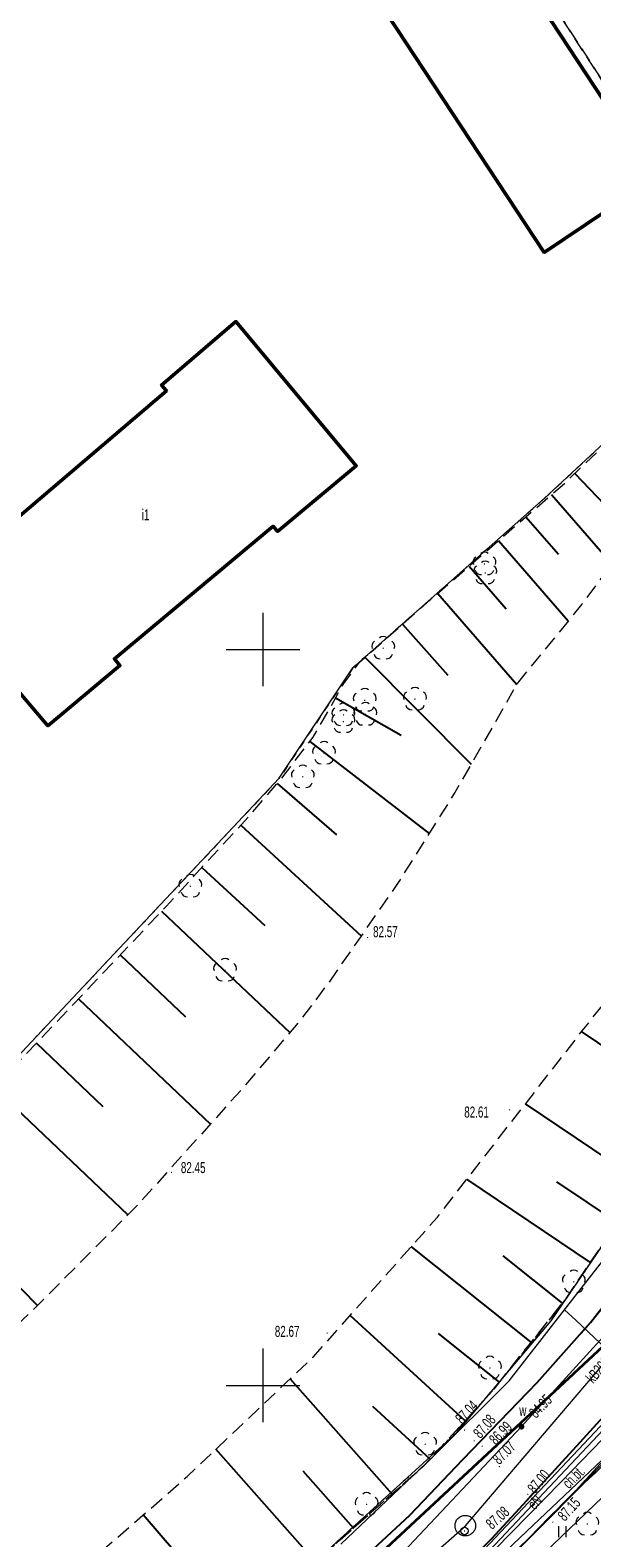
# Model space of a CAD drawing. Header units: metres. Extents: x 7504240 to 7504745, y 5782869 to 5783359.
# Tile 83 of 93: x 7504634 to 7504672, y 5783090 to 5783192. Entities that reach past the tile are written whole.
import ezdxf
from ezdxf.enums import TextEntityAlignment as Align

# ---------------------------------------------------------------- set-up
doc = ezdxf.new("R2010")
doc.units = ezdxf.units.M
doc.header["$MEASUREMENT"] = 0
for name, pattern in [('1.0_0.5', [1.5, 1, -0.5]), ('1.5_0.5', [2, 1.5, -0.5]), ('219-500', [0]), ('egug-500', [1, 0.5, -0.5]), ('l219_500', [0]), ('l32_500', [0])]:
    doc.linetypes.add(name, pattern=pattern)
doc.layers.get('0').update_dxf_attribs({"color": 2, "linetype": 'CONTINUOUS', "lineweight": 5})
for name, color, linetype in [('000 Inne (niezydentyfikowane)', 7, 'CONTINUOUS'), ('203-punkt graniczny', 7, 'CONTINUOUS'), ('216-obręb ewidencyjny', 7, 'CONTINUOUS'), ('218-kontur użytku gruntowego', 7, 'CONTINUOUS'), ('219-działka ewidencyjna', 7, 'CONTINUOUS'), ('312-budynek ewidencyjny', 7, 'CONTINUOUS'), ('312-oznaczenie budynku ewidencyjnego-Atr117', 7, 'CONTINUOUS'), ('chodnik', 7, 'CONTINUOUS'), ('chodnik-Atr17', 7, 'CONTINUOUS'), ('drzewo liściaste', 7, 'CONTINUOUS'), ('jezdnia', 7, 'CONTINUOUS'), ('komora podziemna', 7, 'CONTINUOUS'), ('krawężnik', 7, 'CONTINUOUS'), ('pikieta sztuczna', 7, 'CONTINUOUS'), ('pikieta sztuczna-Atr2', 7, 'CONTINUOUS'), ('przewód elektroenergetyczny podziemny', 7, 'CONTINUOUS'), ('przewód elektroenergetyczny podziemny-Atr1', 7, 'CONTINUOUS'), ('przewód gazowy', 7, 'CONTINUOUS'), ('przewód kanalizacyjny', 7, 'CONTINUOUS'), ('przewód kanalizacyjny-Atr1', 7, 'CONTINUOUS'), ('przewód telekomunikacyjny podziemny', 7, 'CONTINUOUS'), ('przewód wodociągowy', 7, 'CONTINUOUS'), ('Punkt budynku', 7, 'CONTINUOUS'), ('rzędna', 7, 'CONTINUOUS'), ('rzędna-Atr2', 7, 'CONTINUOUS'), ('skarpa nieumocniona', 7, 'CONTINUOUS'), ('trawnik', 7, 'CONTINUOUS'), ('Wstawianie ramki sekcyjnej z opisem', 7, 'CONTINUOUS'), ('właz do komory lub kanału - okrągły', 7, 'CONTINUOUS'), ('zasuwa lub zawór', 7, 'CONTINUOUS'), ('zasuwa lub zawór-Atr17', 7, 'CONTINUOUS')]:
    doc.layers.add(name, color=color, linetype=linetype)
doc.styles.get("Standard").update_dxf_attribs({"font": 'Working1250', "width": 0.75})

# ---------------------------------------------------------------- blocks, each defined once
blk = doc.blocks.new('PW01')
at = {"linetype": 'Continuous', "lineweight": 13}
h = blk.add_hatch(color=0, dxfattribs=at)
edge = h.paths.add_edge_path()
edge.add_arc((0, 0), 0.045, 0, 360)
blk = doc.blocks.new('OP021')
at = {"linetype": 'Continuous', "lineweight": 13}
h = blk.add_hatch(color=0, dxfattribs=at)
edge = h.paths.add_edge_path()
edge.add_arc((0, 0), 0.05, 0, 360)
at = {"color": 0, "linetype": 'Continuous', "lineweight": 13}
for centre, start, end in [((-0.38, 0.124), 121.308, 202.548), ((0, 0.4), 49.272, 130.728), ((0.38, 0.124), 337.452, 58.692), ((-0.235, -0.324), 193.221, 274.871), ((0.235, -0.324), 265.129, 346.779)]:
    blk.add_arc(centre, 0.4, start, end, dxfattribs=at)
blk = doc.blocks.new('US22')
at = {"color": 0, "linetype": 'Continuous', "lineweight": 13}
blk.add_circle((0, 0), 0.25, dxfattribs=at)
blk = doc.blocks.new('US25')
at = {"linetype": 'Continuous', "lineweight": 0}
h = blk.add_hatch(color=0, dxfattribs=at)
edge = h.paths.add_edge_path()
edge.add_arc((0, 0), 0.2, 0, 360)
blk = doc.blocks.new('TU04')
at = {"color": 0, "linetype": 'Continuous', "lineweight": 13}
for p, q in [((0, 0), (0, 0.75)), ((0.5, 0), (0.5, 0.75))]:
    blk.add_line(p, q, dxfattribs=at)
blk = doc.blocks.new('203')
at = {"linetype": 'Continuous', "lineweight": 0}
h = blk.add_hatch(color=0, dxfattribs=at)
edge = h.paths.add_edge_path()
edge.add_arc((0, 0), 0.045, 0, 360)
blk = doc.blocks.new('PUNKTBUD')
at = {"color": 0}
blk.add_circle((0, 0), 0.045, dxfattribs=at)

msp = doc.modelspace()

# ---------------------------------------------------------------- linework, layer by layer
at = {"layer": '000 Inne (niezydentyfikowane)', "color": 7, "linetype": 'Continuous', "lineweight": 25, "flags": 128}
for points in [[(7504671.18, 5783161.96), (7504673.17, 5783159.88)], [(7504669.59, 5783160.53), (7504673.69, 5783155.81)], [(7504667.85, 5783159.02), (7504670.07, 5783156.47)], [(7504665.99, 5783157.4), (7504670.73, 5783151.94)], [(7504664, 5783155.67), (7504666.52, 5783152.77)], [(7504661.86, 5783153.81), (7504667.23, 5783147.63)], [(7504659.48, 5783151.72), (7504662.54, 5783148.25)], [(7504656.92, 5783149.47), (7504664.14, 5783142.22)], [(7504654.93, 5783146.71), (7504659.37, 5783144.18)], [(7504653.17, 5783143.74), (7504661.28, 5783137.5)], [(7504650.96, 5783140.89), (7504654.99, 5783137.42)], [(7504648.48, 5783138.07), (7504656.67, 5783130.55)], [(7504645.84, 5783135.18), (7504650.12, 5783131.25)], [(7504643.11, 5783132.23), (7504651.82, 5783123.97)], [(7504640.3, 5783129.26), (7504644.73, 5783125.05)], [(7504637.46, 5783126.26), (7504646.42, 5783117.76)], [(7504634.6, 5783123.25), (7504639.12, 5783118.96)], [(7504679.32, 5783118.86), (7504671.64, 5783124.04)], [(7504631.73, 5783120.22), (7504640.82, 5783111.6)], [(7504675.86, 5783113.72), (7504667.83, 5783119.14)], [(7504625.93, 5783114.32), (7504634.68, 5783105.43)], [(7504672.23, 5783108.35), (7504663.85, 5783114.01)], [(7504674.07, 5783111.07), (7504669.96, 5783113.84)], [(7504668.21, 5783102.93), (7504660.06, 5783109.43)], [(7504670.34, 5783105.6), (7504666.31, 5783108.8)], [(7504663.72, 5783097.6), (7504655.92, 5783104.76)], [(7504666.05, 5783100.23), (7504661.91, 5783103.53)], [(7504658.76, 5783092.62), (7504651.84, 5783100.45)], [(7504661.34, 5783095), (7504657.46, 5783098.56)], [(7504653.56, 5783088.02), (7504646.8, 5783095.67)], [(7504656.15, 5783090.31), (7504652.73, 5783094.18)], [(7504648.43, 5783083.56), (7504641.86, 5783091.21)]]:
    msp.add_lwpolyline(points, dxfattribs=at)
at = {"layer": '216-obręb ewidencyjny', "color": 7, "linetype": 'l32_500', "lineweight": 35, "flags": 128}
msp.add_lwpolyline([(7504676, 5783105.36), (7504628.61, 5783061.26)], dxfattribs=at)
at = {"layer": '218-kontur użytku gruntowego', "color": 3, "linetype": 'egug-500', "lineweight": 18, "flags": 128}
for points in [[(7504676.63, 5783181.97), (7504655.54, 5783214.06)], [(7504679.76, 5783170.16), (7504669.1, 5783160.25)], [(7504669.1, 5783160.25), (7504656.1, 5783148.75)], [(7504656.1, 5783148.75), (7504651.1, 5783141.25)], [(7504651.1, 5783141.25), (7504616.41, 5783104.35)], [(7504669.57, 5783104.4), (7504686.87, 5783129.77)], [(7504628.61, 5783061.26), (7504676, 5783105.36)], [(7504663.17, 5783096.81), (7504669.57, 5783104.4)], [(7504677.77, 5783098.9), (7504671.8, 5783093.35)], [(7504646.22, 5783081.36), (7504663.17, 5783096.81)], [(7504671.8, 5783093.35), (7504664.74, 5783086.24)]]:
    msp.add_lwpolyline(points, dxfattribs=at)
at = {"layer": '219-działka ewidencyjna', "color": 7, "linetype": '219-500', "lineweight": 18, "flags": 128}
for points in [[(7504676.63, 5783181.97), (7504655.54, 5783214.06)], [(7504669.1, 5783160.25), (7504679.76, 5783170.16)], [(7504656.1, 5783148.75), (7504669.1, 5783160.25)], [(7504651.1, 5783141.25), (7504656.1, 5783148.75)], [(7504616.41, 5783104.35), (7504651.1, 5783141.25)], [(7504669.57, 5783104.4), (7504686.87, 5783129.77)], [(7504676, 5783105.36), (7504628.61, 5783061.26)], [(7504663.17, 5783096.81), (7504669.57, 5783104.4)], [(7504671.8, 5783093.35), (7504677.77, 5783098.9)], [(7504646.22, 5783081.36), (7504663.17, 5783096.81)], [(7504664.74, 5783086.24), (7504671.8, 5783093.35)]]:
    msp.add_lwpolyline(points, dxfattribs=at)
at = {"layer": '219-działka ewidencyjna', "color": 7, "linetype": 'l219_500', "lineweight": 18, "flags": 128}
msp.add_lwpolyline([(7504676, 5783105.36), (7504628.61, 5783061.26)], dxfattribs=at)
at = {"layer": '312-budynek ewidencyjny', "color": 7, "linetype": 'Continuous', "lineweight": 50, "flags": 128}
for points in [[(7504623.3, 5783246.49), (7504669.1, 5783176.98)], [(7504676.63, 5783181.97), (7504655.54, 5783214.06)], [(7504669.1, 5783176.98), (7504673.31, 5783179.8)], [(7504648.16, 5783172.29), (7504643.1, 5783167.97)], [(7504656.33, 5783162.48), (7504648.16, 5783172.29)], [(7504643.43, 5783167.58), (7504632.68, 5783158.4)], [(7504643.1, 5783167.97), (7504643.43, 5783167.58)], [(7504650.99, 5783158.02), (7504656.33, 5783162.48)], [(7504639.9, 5783149.37), (7504650.69, 5783158.38)], [(7504650.69, 5783158.38), (7504650.99, 5783158.02)], [(7504627.18, 5783154.43), (7504635.38, 5783144.82)], [(7504635.38, 5783144.82), (7504640.28, 5783148.91)], [(7504640.28, 5783148.91), (7504639.9, 5783149.37)]]:
    msp.add_lwpolyline(points, dxfattribs=at)
at = {"layer": 'chodnik', "color": 7, "linetype": '1.0_0.5', "lineweight": 18, "flags": 128}
for points in [[(7504697.28, 5783140.66), (7504697, 5783142.25), (7504696.26, 5783143.61), (7504694.91, 5783146.41), (7504694.42, 5783149.75), (7504694.33, 5783152.64), (7504693.73, 5783155.47), (7504692.66, 5783158.08), (7504691.15, 5783160.47), (7504690.46, 5783161.54), (7504682.63, 5783173.76), (7504681.69, 5783175.22), (7504677.1, 5783182.38), (7504648.58, 5783226.38), (7504645.38, 5783230.61), (7504630.15, 5783254.92), (7504621.39, 5783268.45), (7504604.89, 5783292.4), (7504593.34, 5783309.31), (7504595.39, 5783310.74), (7504602.38, 5783300.49), (7504623.51, 5783269.83), (7504632.32, 5783256.12), (7504647.37, 5783232.09), (7504650.61, 5783227.78), (7504695.43, 5783158.47), (7504695.96, 5783157.63), (7504696.73, 5783157.01), (7504697.66, 5783156.67), (7504698.72, 5783156.67), (7504699.72, 5783157.04), (7504701.15, 5783154.36), (7504699.43, 5783153.28), (7504698.21, 5783151.65), (7504697.65, 5783149.69), (7504697.8, 5783147.77), (7504698.59, 5783146.02), (7504699.92, 5783144.64)], [(7504653.69, 5783076.39), (7504652.79, 5783075.58), (7504646.58, 5783070.5), (7504645.81, 5783071.59), (7504646.46, 5783072.13), (7504648.75, 5783073.98), (7504650.36, 5783075.37), (7504651.64, 5783076.47), (7504652.94, 5783077.72), (7504654.45, 5783079), (7504656.05, 5783080.53), (7504658.9, 5783083.2), (7504660.96, 5783085.08), (7504662.46, 5783086.44), (7504663.61, 5783087.67), (7504665.49, 5783089.55), (7504667.4, 5783091.62), (7504671.52, 5783096.13), (7504679.47, 5783104.87), (7504681.4, 5783101.91), (7504681.91, 5783101.15), (7504681.24, 5783101.42), (7504680.28, 5783101.61), (7504679.46, 5783101.54), (7504678.68, 5783101.18), (7504677.25, 5783099.37), (7504671.26, 5783092.89), (7504664.8, 5783086.34), (7504658.48, 5783080.46)]]:
    msp.add_lwpolyline(points, close=True, dxfattribs=at)
at = {"layer": 'jezdnia', "color": 7, "linetype": '1.5_0.5', "lineweight": 18, "flags": 128}
msp.add_lwpolyline([(7504258.91, 5783102.195), (7504259.32, 5783101.71), (7504260.19, 5783100.87), (7504261.03, 5783100.2), (7504262.23, 5783099.48), (7504263.58, 5783098.75), (7504271.27, 5783096.34), (7504273.07, 5783095.78), (7504273.4, 5783095.77), (7504279.31, 5783093.59), (7504279.17, 5783092.79), (7504278.85, 5783090.82), (7504278.64, 5783087.72), (7504278.81, 5783086.08), (7504282.18, 5783066.33), (7504283.44, 5783058.97), (7504284.42, 5783053.22), (7504284.91, 5783049.94), (7504285.49, 5783046.49), (7504285.84, 5783044.92), (7504286.31, 5783043.45), (7504286.85, 5783042.21), (7504287.36, 5783041.25), (7504289.58, 5783038.5), (7504293.54, 5783034.48), (7504295.7, 5783032.45), (7504300.71, 5783028.28), (7504305.95, 5783024.59), (7504308.28, 5783023.17), (7504310.62, 5783021.96), (7504313.43, 5783020.91), (7504340.95, 5783013.8), (7504343.87, 5783015), (7504366.83, 5783009.82), (7504368.46, 5783007.35), (7504380.09, 5783004.41), (7504392.58, 5783000.89), (7504409.71, 5782996.44), (7504418.79, 5782994.61), (7504427.67, 5782993.29), (7504438.12, 5782992.39), (7504446.48, 5782991.94), (7504453.86, 5782991.9), (7504457.37, 5782992.02), (7504461.74, 5782992.36), (7504466.89, 5782992.96), (7504475.17, 5782994.75), (7504481.39, 5782996.44), (7504489.89, 5782999.25), (7504498.82, 5783002.54), (7504509.98, 5783007.34), (7504522.54, 5783013.35), (7504529.26, 5783016.68), (7504538.28, 5783021.08), (7504546.06, 5783024.95), (7504563.03, 5783033.15), (7504576.07, 5783039.52), (7504582.27, 5783042.49), (7504590.59, 5783046.56), (7504598.34, 5783050.34), (7504604.14, 5783053.16), (7504612.18, 5783057.1), (7504619.41, 5783060.65), (7504623.25, 5783062.68), (7504628.55, 5783065.83), (7504632.69, 5783068.5), (7504637.19, 5783071.66), (7504640.42, 5783074.18), (7504646.93, 5783079.7), (7504651.35, 5783083.5), (7504656.24, 5783087.72), (7504659.96, 5783091.18), (7504663.58, 5783094.96), (7504668.61, 5783100.21), (7504672.24, 5783104.28), (7504673.98, 5783106.47), (7504676.16, 5783109.22), (7504677.92, 5783111.69), (7504683.21, 5783119.6), (7504692.97, 5783134.06), (7504697.28, 5783140.66), (7504703.94, 5783137.76), (7504702.01, 5783134.84), (7504700.11, 5783131.95), (7504682.52, 5783107.61), (7504681.53, 5783107.36), (7504680.83, 5783106.66), (7504679.47, 5783104.87), (7504671.52, 5783096.13), (7504667.4, 5783091.62), (7504665.49, 5783089.55), (7504663.61, 5783087.67), (7504662.46, 5783086.44), (7504660.96, 5783085.08), (7504658.9, 5783083.2), (7504656.05, 5783080.53), (7504654.45, 5783079), (7504652.94, 5783077.72), (7504651.64, 5783076.47), (7504650.36, 5783075.37), (7504648.75, 5783073.98), (7504646.46, 5783072.13), (7504645.81, 5783071.59), (7504644.26, 5783070.33), (7504641.19, 5783067.95), (7504637.74, 5783065.38), (7504634.35, 5783062.98), (7504630.46, 5783060.56), (7504628.13, 5783059.2), (7504623.19, 5783056.57), (7504609.99, 5783050.25), (7504604.6, 5783047.61), (7504591.25, 5783041.21), (7504585.49, 5783038.44), (7504574.11, 5783032.73), (7504572.98, 5783032.14), (7504571.83, 5783031.12), (7504570.86, 5783029.98), (7504570.06, 5783028.28), (7504569.86, 5783026.77), (7504569.7, 5783024.89), (7504570.78, 5783021.85), (7504573.24, 5783017.15), (7504573.89, 5783016.17), (7504582.776, 5783007.938)], dxfattribs=at)
at = {"layer": 'komora podziemna', "color": 34, "linetype": 'Continuous', "lineweight": 18, "flags": 128}
msp.add_lwpolyline([(7504664.44, 5783090.47), (7504664.43, 5783090.4), (7504664.42, 5783090.33), (7504664.4, 5783090.27), (7504664.38, 5783090.2), (7504664.35, 5783090.14), (7504664.32, 5783090.08), (7504664.28, 5783090.03), (7504664.23, 5783089.98), (7504664.18, 5783089.93), (7504664.12, 5783089.89), (7504664.06, 5783089.85), (7504664, 5783089.82), (7504663.94, 5783089.8), (7504663.87, 5783089.78), (7504663.8, 5783089.77), (7504663.74, 5783089.77), (7504663.67, 5783089.77), (7504663.6, 5783089.78), (7504663.53, 5783089.8), (7504663.47, 5783089.82), (7504663.41, 5783089.85), (7504663.35, 5783089.89), (7504663.29, 5783089.93), (7504663.24, 5783089.98), (7504663.19, 5783090.03), (7504663.15, 5783090.08), (7504663.12, 5783090.14), (7504663.09, 5783090.2), (7504663.07, 5783090.27), (7504663.05, 5783090.33), (7504663.04, 5783090.4), (7504663.04, 5783090.47), (7504663.04, 5783090.54), (7504663.05, 5783090.61), (7504663.07, 5783090.67), (7504663.09, 5783090.74), (7504663.12, 5783090.8), (7504663.15, 5783090.86), (7504663.19, 5783090.92), (7504663.24, 5783090.97), (7504663.29, 5783091.01), (7504663.35, 5783091.05), (7504663.41, 5783091.09), (7504663.47, 5783091.12), (7504663.53, 5783091.14), (7504663.6, 5783091.16), (7504663.67, 5783091.17), (7504663.74, 5783091.17), (7504663.8, 5783091.17), (7504663.87, 5783091.16), (7504663.94, 5783091.14), (7504664, 5783091.12), (7504664.06, 5783091.09), (7504664.12, 5783091.05), (7504664.18, 5783091.01), (7504664.23, 5783090.97), (7504664.28, 5783090.92), (7504664.32, 5783090.86), (7504664.35, 5783090.8), (7504664.38, 5783090.74), (7504664.4, 5783090.67), (7504664.42, 5783090.61), (7504664.43, 5783090.54)], close=True, dxfattribs=at)
at = {"layer": 'krawężnik', "color": 7, "linetype": 'Continuous', "lineweight": 25, "flags": 128}
for points in [[(7504656.24, 5783087.72), (7504659.96, 5783091.18), (7504663.58, 5783094.96), (7504668.61, 5783100.21), (7504672.24, 5783104.28), (7504673.98, 5783106.47), (7504676.16, 5783109.22), (7504677.92, 5783111.69), (7504683.21, 5783119.6), (7504692.97, 5783134.06)], [(7504681.53, 5783107.36), (7504680.83, 5783106.66), (7504679.47, 5783104.87), (7504671.52, 5783096.13), (7504667.4, 5783091.62), (7504665.49, 5783089.55), (7504663.61, 5783087.67), (7504662.46, 5783086.44), (7504660.96, 5783085.08), (7504658.9, 5783083.2), (7504656.05, 5783080.53), (7504654.45, 5783079), (7504652.94, 5783077.72), (7504651.64, 5783076.47), (7504650.36, 5783075.37), (7504648.75, 5783073.98), (7504646.46, 5783072.13), (7504645.81, 5783071.59)]]:
    msp.add_lwpolyline(points, dxfattribs=at)
at = {"layer": 'przewód elektroenergetyczny podziemny', "color": 1, "linetype": 'Continuous', "lineweight": 18, "flags": 128}
for points in [[(7504655.29, 5783089.21), (7504661.5, 5783095.12), (7504666.71, 5783100.31), (7504670.47, 5783105.13), (7504675.73, 5783111.86), (7504691.27, 5783134.14), (7504697.35, 5783142.93), (7504702.1, 5783149.96), (7504702.51, 5783150.01), (7504705.41, 5783147.67), (7504706.6, 5783146.82), (7504707.08, 5783146.84), (7504707.47, 5783147.03), (7504708.6, 5783148.5), (7504721.91, 5783167.27), (7504723.11, 5783170.01)], [(7504659.06, 5783082.1), (7504661.74, 5783084.88), (7504665.75, 5783088.86), (7504670.25, 5783093.45), (7504675.86, 5783099.25), (7504679.27, 5783102.75), (7504681.68, 5783106.16), (7504683.1, 5783108.39), (7504686.4, 5783112.98), (7504689.43, 5783117.47), (7504692.38, 5783121.95), (7504696.01, 5783127.29), (7504700.16, 5783133.77), (7504709.44, 5783146.73)], [(7504670.47, 5783105.13), (7504671.25, 5783104.44), (7504676.6, 5783099.35), (7504676.83, 5783099.17), (7504677.03, 5783098.8)], [(7504677.92, 5783102.11), (7504659.85, 5783082.92), (7504658.81, 5783082.27)], [(7504655.24, 5783077.93), (7504658.37, 5783081.06), (7504659.26, 5783081.86), (7504661.71, 5783084.18), (7504667.91, 5783090.1), (7504673.43, 5783095.34), (7504676.19, 5783098.18), (7504676.95, 5783098.72)]]:
    msp.add_lwpolyline(points, dxfattribs=at)
at = {"layer": 'przewód gazowy', "color": 52, "linetype": 'Continuous', "lineweight": 18, "flags": 128}
for points in [[(7504655.76, 5783079.51), (7504662, 5783085.67), (7504673.66, 5783098.03), (7504676.04, 5783100.62), (7504681.62, 5783108.05), (7504687.92, 5783117.02), (7504710.74, 5783149.88), (7504723.81, 5783169.49)], [(7504659.07, 5783079.26), (7504662.81, 5783082.29), (7504664.47, 5783081.82), (7504664.74, 5783082.01), (7504667.39, 5783083.95), (7504666.84, 5783086.44), (7504673.08, 5783092.43)]]:
    msp.add_lwpolyline(points, dxfattribs=at)
at = {"layer": 'przewód kanalizacyjny', "color": 34, "linetype": 'Continuous', "lineweight": 18, "flags": 128}
for points in [[(7504663.74, 5783090.47), (7504681.79, 5783111.64)], [(7504641.44, 5783070.39), (7504644.94, 5783073.89), (7504663.74, 5783090.47)]]:
    msp.add_lwpolyline(points, dxfattribs=at)
at = {"layer": 'przewód telekomunikacyjny podziemny', "color": 30, "linetype": 'Continuous', "lineweight": 18, "flags": 128}
msp.add_lwpolyline([(7504650.86, 5783073.45), (7504651.66, 5783074.17), (7504657.19, 5783078.61), (7504676.36, 5783098.02), (7504676.95, 5783098.72)], dxfattribs=at)
at = {"layer": 'przewód wodociągowy', "color": 5, "linetype": 'Continuous', "lineweight": 18, "flags": 128}
for points in [[(7504705.94, 5783146.75), (7504704.86, 5783146.27), (7504692.16, 5783128.77), (7504691.03, 5783126.6), (7504688.9, 5783123.69), (7504679.43, 5783110.92), (7504677.48, 5783108.45), (7504675.92, 5783106.39), (7504667.55, 5783097.2)], [(7504667.55, 5783097.2), (7504655.9, 5783084.83), (7504653.45, 5783082.77), (7504645.96, 5783076.42), (7504643.09, 5783074.04), (7504638.63, 5783071.05), (7504634.94, 5783068.55), (7504628.18, 5783063.85), (7504625.33, 5783061.89), (7504621.46, 5783059.59), (7504612.83, 5783055.74), (7504601.39, 5783050.07), (7504595.48, 5783046.74)]]:
    msp.add_lwpolyline(points, dxfattribs=at)
at = {"layer": 'skarpa nieumocniona', "color": 7, "linetype": '1.0_0.5', "lineweight": 18, "flags": 128}
for points in [[(7504380.26, 5783157.29), (7504360.6, 5783143.78), (7504316.18, 5783114.33), (7504308.12, 5783108.39), (7504301.16, 5783102.47), (7504297.24, 5783098.07), (7504295, 5783094.94), (7504291.32, 5783088.62), (7504289.64, 5783082.62), (7504289, 5783074.3), (7504289.05, 5783069.88), (7504290.14, 5783061.08), (7504292.11, 5783054.55), (7504294.02, 5783050.56), (7504299.26, 5783044.09), (7504307.08, 5783036.72), (7504312.87, 5783033.06), (7504316.58, 5783031.37), (7504328.4, 5783028.9), (7504351.13, 5783023.78), (7504363.39, 5783021.3), (7504413.85, 5783010.73), (7504431.69, 5783007.41), (7504436.75, 5783006.68), (7504449.41, 5783006.34), (7504455.77, 5783006.68), (7504466.29, 5783007.91), (7504473.68, 5783009.36), (7504480.69, 5783011.01), (7504494.41, 5783014.72), (7504506.9, 5783019.28), (7504519.45, 5783025.13), (7504534.08, 5783032.16), (7504551.57, 5783040.71), (7504569.46, 5783049.26), (7504587.18, 5783058.15), (7504598.88, 5783063.95), (7504609.85, 5783070.47), (7504626.84, 5783080.04), (7504636.35, 5783086.39), (7504644.85, 5783093.82), (7504653.4, 5783101.92), (7504661.84, 5783111.43), (7504671.68, 5783124.09), (7504681.81, 5783136.8), (7504682.99, 5783139.33), (7504682.99, 5783141.47), (7504681.9, 5783149.9), (7504687.5, 5783150.11), (7504691.23, 5783148.09), (7504688.67, 5783134.36), (7504687.62, 5783131.16), (7504670.58, 5783105.9), (7504665.57, 5783099.62), (7504660.83, 5783094.45), (7504651.28, 5783086.01), (7504639.63, 5783075.99), (7504633.77, 5783072.09), (7504616.16, 5783061.81), (7504605.84, 5783056.43), (7504578.71, 5783043.4), (7504537.89, 5783023.52), (7504518.91, 5783013.94), (7504507.93, 5783008.75), (7504501.44, 5783006.01), (7504493.81, 5783003.86), (7504483.25, 5783001.26), (7504466.9, 5782996.88), (7504461.31, 5782996.25), (7504448.12, 5782995.98), (7504439.68, 5782995.93), (7504424.97, 5782996.88), (7504417.47, 5782998.08), (7504402.32, 5783001.64), (7504382.41, 5783006.37), (7504367, 5783010.06), (7504349.55, 5783014.23), (7504312.94, 5783023.2), (7504304.88, 5783028.31), (7504298.92, 5783033.22), (7504294.33, 5783037.81), (7504290.06, 5783044.03), (7504286.84, 5783049.67), (7504284.73, 5783055.27), (7504283.46, 5783061.23), (7504282.72, 5783067.77), (7504282.14, 5783078.58), (7504282.35, 5783082.9), (7504283.67, 5783088.23), (7504285.41, 5783094.35), (7504288.53, 5783099.88), (7504292.8, 5783105.26), (7504299.13, 5783111.8), (7504305.14, 5783117.18), (7504311.05, 5783121.77), (7504324.28, 5783130.74), (7504335.99, 5783138.86), (7504380.83, 5783168.62), (7504391.47, 5783175.56), (7504419.98, 5783194.78), (7504441.54, 5783209.35), (7504458.79, 5783221.06), (7504464.22, 5783218.59), (7504462.78, 5783216.55), (7504450.84, 5783204.54), (7504448.08, 5783202.3), (7504441.38, 5783197.83), (7504424.07, 5783186.48), (7504393.68, 5783166.39)], [(7504380.26, 5783157.29), (7504360.6, 5783143.78), (7504316.18, 5783114.33), (7504308.12, 5783108.39), (7504301.16, 5783102.47), (7504297.24, 5783098.07), (7504295, 5783094.94), (7504291.32, 5783088.62), (7504289.64, 5783082.62), (7504289, 5783074.3), (7504289.05, 5783069.88), (7504290.14, 5783061.08), (7504292.11, 5783054.55), (7504294.02, 5783050.56), (7504299.26, 5783044.09), (7504307.08, 5783036.72), (7504312.87, 5783033.06), (7504316.58, 5783031.37), (7504328.4, 5783028.9), (7504351.13, 5783023.78), (7504363.39, 5783021.3), (7504413.85, 5783010.73), (7504431.69, 5783007.41), (7504436.75, 5783006.68), (7504449.41, 5783006.34), (7504455.77, 5783006.68), (7504466.29, 5783007.91), (7504473.68, 5783009.36), (7504480.69, 5783011.01), (7504494.41, 5783014.72), (7504506.9, 5783019.28), (7504519.45, 5783025.13), (7504534.08, 5783032.16), (7504551.57, 5783040.71), (7504569.46, 5783049.26), (7504587.18, 5783058.15), (7504598.88, 5783063.95), (7504609.85, 5783070.47), (7504626.84, 5783080.04), (7504636.35, 5783086.39), (7504644.85, 5783093.82), (7504653.4, 5783101.92), (7504661.84, 5783111.43), (7504671.68, 5783124.09), (7504681.81, 5783136.8), (7504682.99, 5783139.33), (7504682.99, 5783141.47), (7504681.9, 5783149.9), (7504687.5, 5783150.11), (7504691.23, 5783148.09), (7504688.67, 5783134.36), (7504687.62, 5783131.16), (7504670.58, 5783105.9), (7504665.57, 5783099.62), (7504660.83, 5783094.45), (7504651.28, 5783086.01), (7504639.63, 5783075.99), (7504633.77, 5783072.09), (7504616.16, 5783061.81), (7504605.84, 5783056.43), (7504578.71, 5783043.4), (7504537.89, 5783023.52), (7504518.91, 5783013.94), (7504507.93, 5783008.75), (7504501.44, 5783006.01), (7504493.81, 5783003.86), (7504483.25, 5783001.26), (7504466.9, 5782996.88), (7504461.31, 5782996.25), (7504448.12, 5782995.98), (7504439.68, 5782995.93), (7504424.97, 5782996.88), (7504417.47, 5782998.08), (7504402.32, 5783001.64), (7504382.41, 5783006.37), (7504367, 5783010.06), (7504349.55, 5783014.23), (7504312.94, 5783023.2), (7504304.88, 5783028.31), (7504298.92, 5783033.22), (7504294.33, 5783037.81), (7504290.06, 5783044.03), (7504286.84, 5783049.67), (7504284.73, 5783055.27), (7504283.46, 5783061.23), (7504282.72, 5783067.77), (7504282.14, 5783078.58), (7504282.35, 5783082.9), (7504283.67, 5783088.23), (7504285.41, 5783094.35), (7504288.53, 5783099.88), (7504292.8, 5783105.26), (7504299.13, 5783111.8), (7504305.14, 5783117.18), (7504311.05, 5783121.77), (7504324.28, 5783130.74), (7504335.99, 5783138.86), (7504380.83, 5783168.62), (7504391.47, 5783175.56), (7504419.98, 5783194.78), (7504441.54, 5783209.35), (7504458.79, 5783221.06), (7504464.22, 5783218.59), (7504462.78, 5783216.55), (7504450.84, 5783204.54), (7504448.08, 5783202.3), (7504441.38, 5783197.83), (7504424.07, 5783186.48), (7504393.68, 5783166.39)], [(7504679.64, 5783170.05), (7504681.88, 5783166.87), (7504671.64, 5783153.05), (7504667.27, 5783147.7), (7504663.03, 5783140.29), (7504659.14, 5783134.1), (7504654.39, 5783127.28), (7504652.48, 5783124.75), (7504648.52, 5783120.09), (7504641.47, 5783112.25), (7504634.77, 5783105.52), (7504626.02, 5783097.19), (7504616.61, 5783104.57), (7504623.97, 5783112.39), (7504628.9, 5783117.24), (7504643.42, 5783132.55), (7504649.12, 5783138.76), (7504651.22, 5783141.2), (7504653.41, 5783144.05), (7504655.48, 5783147.68), (7504656.54, 5783149.14), (7504661.35, 5783153.37), (7504670.47, 5783161.29)], [(7504679.64, 5783170.05), (7504681.88, 5783166.87), (7504671.64, 5783153.05), (7504667.27, 5783147.7), (7504663.03, 5783140.29), (7504659.14, 5783134.1), (7504654.39, 5783127.28), (7504652.48, 5783124.75), (7504648.52, 5783120.09), (7504641.47, 5783112.25), (7504634.77, 5783105.52), (7504626.02, 5783097.19), (7504616.61, 5783104.57), (7504623.97, 5783112.39), (7504628.9, 5783117.24), (7504643.42, 5783132.55), (7504649.12, 5783138.76), (7504651.22, 5783141.2), (7504653.41, 5783144.05), (7504655.48, 5783147.68), (7504656.54, 5783149.14), (7504661.35, 5783153.37), (7504670.47, 5783161.29)]]:
    msp.add_lwpolyline(points, close=True, dxfattribs=at)
at = {"layer": 'trawnik', "color": 7, "linetype": '1.0_0.5', "lineweight": 18, "flags": 128}
for points in [[(7504676.63, 5783181.97), (7504655.54, 5783214.06), (7504655.71, 5783214.17), (7504652.23, 5783219.58), (7504652.01, 5783219.44), (7504651.81, 5783219.76), (7504630.99, 5783251.57), (7504630.15, 5783254.92), (7504645.38, 5783230.61), (7504648.58, 5783226.38), (7504677.1, 5783182.38), (7504681.69, 5783175.22), (7504679.96, 5783173.96), (7504679.78, 5783174.44), (7504677.84, 5783173.89), (7504678.24, 5783172.43), (7504673.31, 5783179.8), (7504674.92, 5783180.85)], [(7504691.23, 5783148.09), (7504691.28, 5783144.62), (7504691.32, 5783141.75), (7504691.36, 5783140.72), (7504691.28, 5783139.53), (7504691.11, 5783138.41), (7504690.82, 5783137.2), (7504690.57, 5783136.02), (7504690.01, 5783134.4), (7504689.44, 5783133.21), (7504688.74, 5783131.97), (7504687.9, 5783130.63), (7504687.34, 5783129.72), (7504686.29, 5783128.22), (7504684.5, 5783125.54), (7504681.33, 5783120.88), (7504678.4, 5783116.5), (7504676.07, 5783113.08), (7504677.92, 5783111.69), (7504676.16, 5783109.22), (7504673.98, 5783106.47), (7504672.24, 5783104.28), (7504668.61, 5783100.21), (7504663.58, 5783094.96), (7504659.96, 5783091.18), (7504656.24, 5783087.72), (7504651.35, 5783083.5), (7504646.93, 5783079.7), (7504640.42, 5783074.18), (7504637.19, 5783071.66), (7504632.69, 5783068.5), (7504628.55, 5783065.83), (7504623.25, 5783062.68), (7504619.41, 5783060.65), (7504612.18, 5783057.1), (7504604.14, 5783053.16), (7504598.34, 5783050.34), (7504590.59, 5783046.56), (7504582.27, 5783042.49), (7504576.07, 5783039.52), (7504563.03, 5783033.15), (7504546.06, 5783024.95), (7504538.28, 5783021.08), (7504529.26, 5783016.68), (7504522.54, 5783013.35), (7504509.98, 5783007.34), (7504498.82, 5783002.54), (7504489.89, 5782999.25), (7504481.39, 5782996.44), (7504475.17, 5782994.75), (7504466.89, 5782992.96), (7504461.74, 5782992.36), (7504457.37, 5782992.02), (7504453.86, 5782991.9), (7504446.48, 5782991.94), (7504438.12, 5782992.39), (7504427.67, 5782993.29), (7504418.79, 5782994.61), (7504409.71, 5782996.44), (7504392.58, 5783000.89), (7504380.09, 5783004.41), (7504368.46, 5783007.35), (7504366.83, 5783009.82), (7504367, 5783010.06), (7504382.41, 5783006.37), (7504402.32, 5783001.64), (7504417.47, 5782998.08), (7504424.97, 5782996.88), (7504439.68, 5782995.93), (7504461.31, 5782996.25), (7504466.9, 5782996.88), (7504483.25, 5783001.26), (7504493.81, 5783003.86), (7504501.44, 5783006.01), (7504507.93, 5783008.75), (7504518.91, 5783013.94), (7504537.89, 5783023.52), (7504578.71, 5783043.4), (7504605.84, 5783056.43), (7504616.16, 5783061.81), (7504633.77, 5783072.09), (7504639.63, 5783075.99), (7504645.78, 5783081.28), (7504651.28, 5783086.01), (7504660.83, 5783094.45), (7504661.5, 5783095.12), (7504665.57, 5783099.62), (7504670.58, 5783105.9), (7504687.62, 5783131.16), (7504688.67, 5783134.36)], [(7504681.24, 5783101.42), (7504681.91, 5783101.15), (7504686.14, 5783094.8), (7504660.31, 5783073.09), (7504659.77, 5783073.96), (7504658.48, 5783080.46), (7504664.8, 5783086.34), (7504671.26, 5783092.89), (7504677.25, 5783099.37), (7504678.68, 5783101.18), (7504679.46, 5783101.54), (7504680.28, 5783101.61)]]:
    msp.add_lwpolyline(points, close=True, dxfattribs=at)
at = {"layer": 'Wstawianie ramki sekcyjnej z opisem', "color": 7, "linetype": 'Continuous', "lineweight": 13, "flags": 128}
for points in [[(7504650, 5783147.5), (7504650, 5783152.5)], [(7504647.5, 5783150), (7504652.5, 5783150)], [(7504650, 5783097.5), (7504650, 5783102.5)], [(7504647.5, 5783100), (7504652.5, 5783100)]]:
    msp.add_lwpolyline(points, dxfattribs=at)

# ---------------------------------------------------------------- block references
at = {"layer": '203-punkt graniczny', "color": 7, "linetype": 'Continuous', "lineweight": 18}
for p in [(7504669.1, 5783160.25), (7504656.1, 5783148.75), (7504651.1, 5783141.25), (7504669.57, 5783104.4), (7504663.17, 5783096.81), (7504671.8, 5783093.35)]:
    msp.add_blockref('203', p, dxfattribs=at)
at = {"layer": 'drzewo liściaste', "color": 94, "linetype": 'Continuous', "lineweight": 18}
for p in [(7504665.04, 5783155.81), (7504665.09, 5783155.2), (7504658.16, 5783150.09), (7504656.91, 5783146.55), (7504660.32, 5783146.63), (7504655.46, 5783145.56), (7504655.46, 5783145.1), (7504656.95, 5783145.6), (7504654.14, 5783142.96), (7504652.7, 5783141.35), (7504645.06, 5783133.92), (7504647.42, 5783128.21), (7504671.11, 5783107.04), (7504665.41, 5783101.18), (7504661.01, 5783096.01), (7504657.03, 5783091.92), (7504672.03, 5783090.58)]:
    msp.add_blockref('OP021', p, dxfattribs=at)
at = {"layer": 'pikieta sztuczna', "color": 7, "linetype": 'Continuous', "lineweight": 13}
for p in [(7504657.1, 5783130.43), (7504666.75, 5783118.72), (7504643.78, 5783114.47), (7504654.35, 5783103.56), (7504663.69, 5783096.97), (7504664.34, 5783096.24), (7504664.88, 5783095.87), (7504666.05, 5783094.48), (7504667.98, 5783092.6), (7504668.43, 5783092.1), (7504669.68, 5783090.71)]:
    msp.add_blockref('PW01', p, dxfattribs=at)
at = {"layer": 'Punkt budynku', "color": 5, "linetype": 'Continuous', "lineweight": 18}
for p in [(7504669.1, 5783176.98), (7504648.16, 5783172.29), (7504643.1, 5783167.97), (7504643.43, 5783167.58), (7504656.33, 5783162.48), (7504650.69, 5783158.38), (7504650.99, 5783158.02), (7504639.9, 5783149.37), (7504640.28, 5783148.91), (7504635.38, 5783144.82)]:
    msp.add_blockref('PUNKTBUD', p, dxfattribs=at)
at = {"layer": 'rzędna', "color": 5, "linetype": 'Continuous', "lineweight": 18}
msp.add_blockref('PW01', (7504667.55, 5783097.2), dxfattribs=at)
at = {"layer": 'rzędna', "color": 34, "linetype": 'Continuous', "lineweight": 18}
msp.add_blockref('PW01', (7504663.68, 5783090.11), dxfattribs=at)
at = {"layer": 'trawnik', "color": 7, "linetype": 'Continuous', "lineweight": 18}
msp.add_blockref('TU04', (7504670.079, 5783089.689), dxfattribs=at)
at = {"layer": 'właz do komory lub kanału - okrągły', "color": 7, "linetype": 'Continuous', "lineweight": 18}
msp.add_blockref('US22', (7504663.68, 5783090.11), dxfattribs=at)
at = {"layer": 'zasuwa lub zawór', "color": 5, "linetype": 'Continuous', "lineweight": 18, "rotation": 138.317}
msp.add_blockref('US25', (7504667.55, 5783097.2), dxfattribs=at)

# ---------------------------------------------------------------- texts
at = {"layer": '312-oznaczenie budynku ewidencyjnego-Atr117', "color": 7, "width": 0.667}
msp.add_text('i1', height=0.75, dxfattribs=at).set_placement((7504641.76, 5783158.55), align=Align.BOTTOM_LEFT)
at = {"layer": 'chodnik-Atr17', "color": 7, "width": 0.667}
msp.add_text('ch.bt.', height=0.75, rotation=45.015, dxfattribs=at).set_placement((7504671.095, 5783093.773), align=Align.MIDDLE_CENTER)
at = {"layer": 'pikieta sztuczna-Atr2', "color": 7, "width": 0.667}
for s, p in [('82.57', (7504657.473, 5783130.454)), ('82.61', (7504663.664, 5783118.199)), ('82.45', (7504644.417, 5783114.429)), ('82.67', (7504650.798, 5783103.299))]:
    msp.add_text(s, height=0.75, dxfattribs=at).set_placement(p)
for s, rotation, p in [('87.04', 47.26, (7504663.535, 5783097.324)), ('87.08', 49.361, (7504664.77, 5783096.349)), ('86.99', 45.837, (7504665.814, 5783095.907)), ('87.07', 45.608, (7504666.047, 5783094.57)), ('87.00', 50.698, (7504668.477, 5783092.595)), ('87.15', 48.045, (7504670.497, 5783090.725)), ('87.08', 41.987, (7504665.554, 5783090.173))]:
    msp.add_text(s, height=0.75, rotation=rotation, dxfattribs=at).set_placement(p)
at = {"layer": 'przewód elektroenergetyczny podziemny-Atr1', "color": 1, "width": 0.667}
msp.add_text('eN', height=0.75, rotation=46.722, dxfattribs=at).set_placement((7504668.465, 5783092.069), align=Align.MIDDLE_CENTER)
at = {"layer": 'przewód kanalizacyjny-Atr1', "color": 34, "width": 0.667}
msp.add_text('kB200', height=0.75, rotation=49.548, dxfattribs=at).set_placement((7504672.765, 5783101.055), align=Align.MIDDLE_CENTER)
at = {"layer": 'rzędna-Atr2', "color": 5, "width": 0.667}
msp.add_text('84.95', height=0.75, rotation=46.859, dxfattribs=at).set_placement((7504668.27, 5783097.981), align=Align.MIDDLE_LEFT)
at = {"layer": 'zasuwa lub zawór-Atr17', "color": 5, "width": 0.667}
msp.add_text('w', height=0.75, dxfattribs=at).set_placement((7504667.404, 5783098.307), align=Align.MIDDLE_LEFT)

doc.saveas('drawing.dxf')
